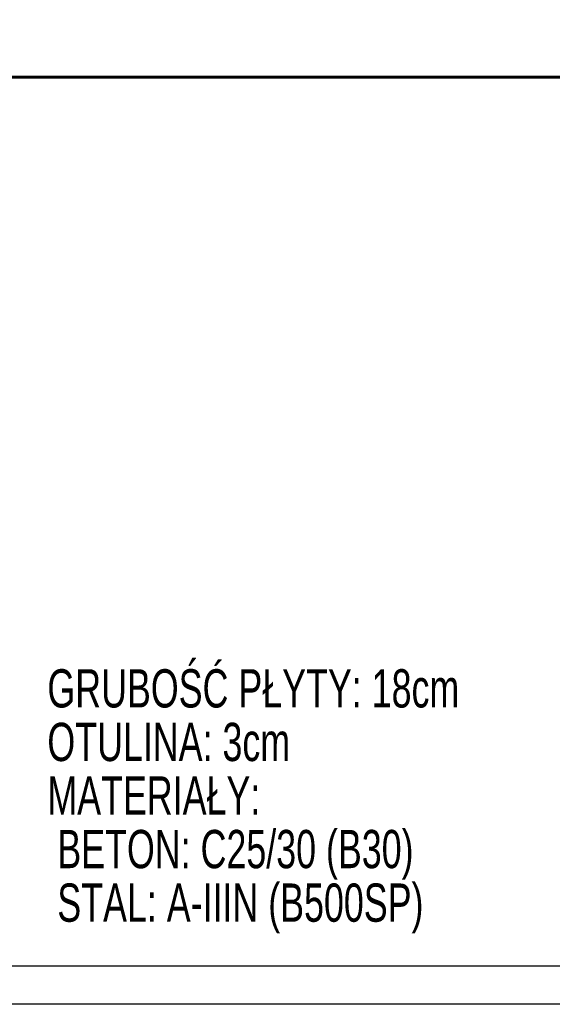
# Model space of a CAD drawing. Header units: millimetres. Extents: x 4862 to 12592, y -1539 to -726.
# Tile 10 of 40: x 7120 to 7294, y -1539 to -1217. Entities that reach past the tile are written whole.
import ezdxf

# ---------------------------------------------------------------- set-up
doc = ezdxf.new("R2010")
doc.units = ezdxf.units.MM
doc.header["$LTSCALE"] = 25
for name, color, linetype in [('BA_ram', 2, 'Continuous'), ('BZ_P_wid', 3, 'Continuous'), ('BZ_txg', 3, 'Continuous')]:
    doc.layers.add(name, color=color, linetype=linetype)
doc.styles.add('BIKTG', font='bikromsw.shx', dxfattribs={"width": 0.8})

msp = doc.modelspace()

# ---------------------------------------------------------------- linework, layer by layer
at = {"layer": 'BA_ram', "color": 1}
msp.add_lwpolyline([(4861.67, -1538.59), (4861.67, -796.09), (7611.67, -796.09), (7611.67, -1538.59)], close=True, dxfattribs=at)
at = {"layer": 'BA_ram'}
msp.add_lwpolyline([(4911.67, -1526.09), (4911.67, -808.59), (7599.17, -808.59), (7599.17, -1526.09)], close=True, dxfattribs=at)
at = {"layer": 'BZ_P_wid', "const_width": 1}
msp.add_lwpolyline([(7334.81, -1235.6), (6134.81, -1235.6)], dxfattribs=at)

# ---------------------------------------------------------------- texts
at = {"layer": 'BZ_txg', "insert": (7129.17, -1429.09), "char_height": 12.5, "width": 219.1519, "attachment_point": 1, "line_spacing_factor": 0.84, "style": 'BIKTG'}
msp.add_mtext('{\\Fbikromsw.shx|c1;\\W0.7;GRUBOŚĆ PŁYTY: 18cm\\P\\Fbikromsw.shx|c238;OTULINA: 3cm\\PMATERIAŁY:\\P BETON: C25/30 (B30)\\P STAL: A-IIIN (B500SP)}', dxfattribs=at)

doc.saveas('drawing.dxf')
